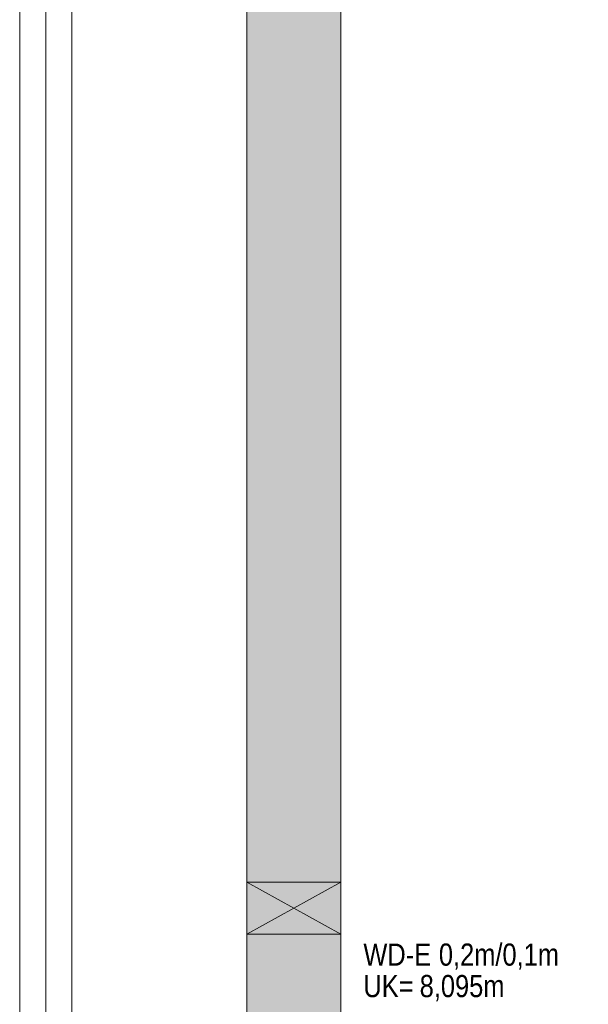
# Model space of a CAD drawing. Extents: x -720 to 300, y 62 to 1107.
# Tile 24 of 117: x -304 to -261, y 260 to 335. Entities that reach past the tile are written whole.
import ezdxf
from ezdxf.lldxf.tags import DXFTag

# ---------------------------------------------------------------- set-up
doc = ezdxf.new("R2010")
doc.units = 0
doc.layers.get('0').update_dxf_attribs({"lineweight": 35})
for name, color, linetype, lineweight, true_color in [('30 -34 Innenwände- 11 Durchbruch', 4, 'Continuous', 9, 0x00ffff), ('30 -35 Decken- 1 Konstruktion-Träger- Stahlbeton', 7, 'grob-A06G9FGE8I', 13, 0x33aa00), ('60- 61 allgemeine Ausstattung- 1 Möbel', 7, 'Continuous', 9, 0x00cccc)]:
    doc.layers.add(name, color=color, linetype=linetype, lineweight=lineweight, true_color=true_color)
doc.layers.add('70 -71 Achsen- 1 Gebäudeachsen', color=7, linetype='STRICHPUNKT2-A06G9FGD8I', lineweight=18)
doc.layers.add('iwb_Schraffur_Unterzug', color=7, linetype='Continuous', lineweight=5, true_color=0xffffcc, plot=False)
doc.styles.get("Standard").update_dxf_attribs({"font": 'ARIALN.TTF'})
tags = doc.linetypes.add('grob-A06G9FGE8I', pattern=[14, 3, -8, 3]).pattern_tags.tags
tags[8:9] = [DXFTag(74, 4), DXFTag(75, 0), DXFTag(340, '0'), DXFTag(46, 0.0), DXFTag(50, 0.0), DXFTag(44, 0.0), DXFTag(45, 0.0)]
tags[6:7] = [DXFTag(74, 4), DXFTag(75, 0), DXFTag(340, '0'), DXFTag(46, 0.0), DXFTag(50, 0.0), DXFTag(44, 0.0), DXFTag(45, 0.0)]
tags[4:5] = [DXFTag(74, 4), DXFTag(75, 0), DXFTag(340, '0'), DXFTag(46, 0.0), DXFTag(50, 0.0), DXFTag(44, 0.0), DXFTag(45, 0.0)]
tags = doc.linetypes.add('STRICHPUNKT2-A06G9FGD8I', pattern=[12.7, 6.35, -3.175, 0, -3.175]).pattern_tags.tags
tags[10:11] = [DXFTag(74, 4), DXFTag(75, 0), DXFTag(340, '0'), DXFTag(46, 0.0), DXFTag(50, 0.0), DXFTag(44, 0.0), DXFTag(45, 0.0)]
tags[8:9] = [DXFTag(74, 4), DXFTag(75, 0), DXFTag(340, '0'), DXFTag(46, 0.0), DXFTag(50, 0.0), DXFTag(44, 0.0), DXFTag(45, 0.0)]
tags[6:7] = [DXFTag(74, 4), DXFTag(75, 0), DXFTag(340, '0'), DXFTag(46, 0.0), DXFTag(50, 0.0), DXFTag(44, 0.0), DXFTag(45, 0.0)]
tags[4:5] = [DXFTag(74, 4), DXFTag(75, 0), DXFTag(340, '0'), DXFTag(46, 0.0), DXFTag(50, 0.0), DXFTag(44, 0.0), DXFTag(45, 0.0)]

# ---------------------------------------------------------------- blocks, each defined once
blk = doc.blocks.new('Referenz-A06G9FGF8I')
at = {"layer": '30 -34 Innenwände- 11 Durchbruch', "color": 0, "linetype": 'Continuous', "ltscale": 0.13}
for p, q in [((-286.906, 265.247), (-286.906, 269.247)), ((-286.906, 269.247), (-279.706, 265.247)), ((-279.706, 269.247), (-286.906, 265.247)), ((-286.906, 269.247), (-279.706, 269.247)), ((-279.706, 269.247), (-286.906, 265.247)), ((-279.706, 265.247), (-286.906, 269.247)), ((-279.706, 265.247), (-279.706, 269.247)), ((-286.906, 265.247), (-279.706, 265.247))]:
    blk.add_line(p, q, dxfattribs=at)
at = {"layer": '30 -34 Innenwände- 11 Durchbruch', "color": 0, "lineweight": 0}
for points in [[(-283.306, 267.247), (-286.906, 269.247), (-283.306, 269.247)], [(-283.306, 267.247), (-283.306, 269.247), (-279.706, 269.247)], [(-283.306, 265.247), (-286.906, 265.247), (-283.306, 267.247)], [(-283.306, 265.247), (-283.306, 267.247), (-279.706, 265.247)]]:
    blk.add_solid(points, dxfattribs=at)
at = {"layer": '30 -35 Decken- 1 Konstruktion-Träger- Stahlbeton', "color": 0}
for p, q in [((-286.906, 216.847), (-286.906, 763.847)), ((-279.706, 216.847), (-279.706, 763.847))]:
    blk.add_line(p, q, dxfattribs=at)
at = {"layer": '60- 61 allgemeine Ausstattung- 1 Möbel', "color": 0, "linetype": 'Continuous', "ltscale": 0.13}
for p, q in [((-304.306, 761.847), (-304.306, 222.847)), ((-300.306, 761.847), (-300.306, 222.847))]:
    blk.add_line(p, q, dxfattribs=at)
at = {"layer": '70 -71 Achsen- 1 Gebäudeachsen', "color": 0, "linetype": 'STRICHPUNKT2-A06G9FGD8I', "ltscale": 0.18}
blk.add_line((-302.306, 1060.961), (-302.306, 78.347), dxfattribs=at)
at = {"layer": '30 -34 Innenwände- 11 Durchbruch', "color": 0, "linetype": 'Continuous', "ltscale": 0.13, "char_height": 1.7, "attachment_point": 1}
for s, insert in [('{\\fArial Narrow;WD-E}', (-277.983, 264.541)), ('{\\fArial Narrow;0,2m/0,1m}', (-272.202, 264.541)), ('{\\fArial Narrow;UK=}', (-277.983, 262.129)), ('{\\fArial Narrow;8,095m}', (-273.672, 262.129))]:
    blk.add_mtext(s, dxfattribs=dict(at, insert=insert))
blk = doc.blocks.new('Referenz-A06G9FGH8I')
at = {"layer": 'iwb_Schraffur_Unterzug', "linetype": 'Continuous', "ltscale": 0.13}
blk.add_hatch(color=256, dxfattribs=at).paths.add_polyline_path([(-282.906, 216.847), (-286.906, 216.847), (-286.906, 763.847), (-279.706, 763.847), (-279.706, 216.847)])

msp = doc.modelspace()

# ---------------------------------------------------------------- block references
at = {"color": 8, "lineweight": 25, "ltscale": 0.25, "true_color": 0x808080}
for name in ['Referenz-A06G9FGF8I', 'Referenz-A06G9FGH8I']:
    msp.add_blockref(name, (0, 0), dxfattribs=at)

doc.saveas('drawing.dxf')
